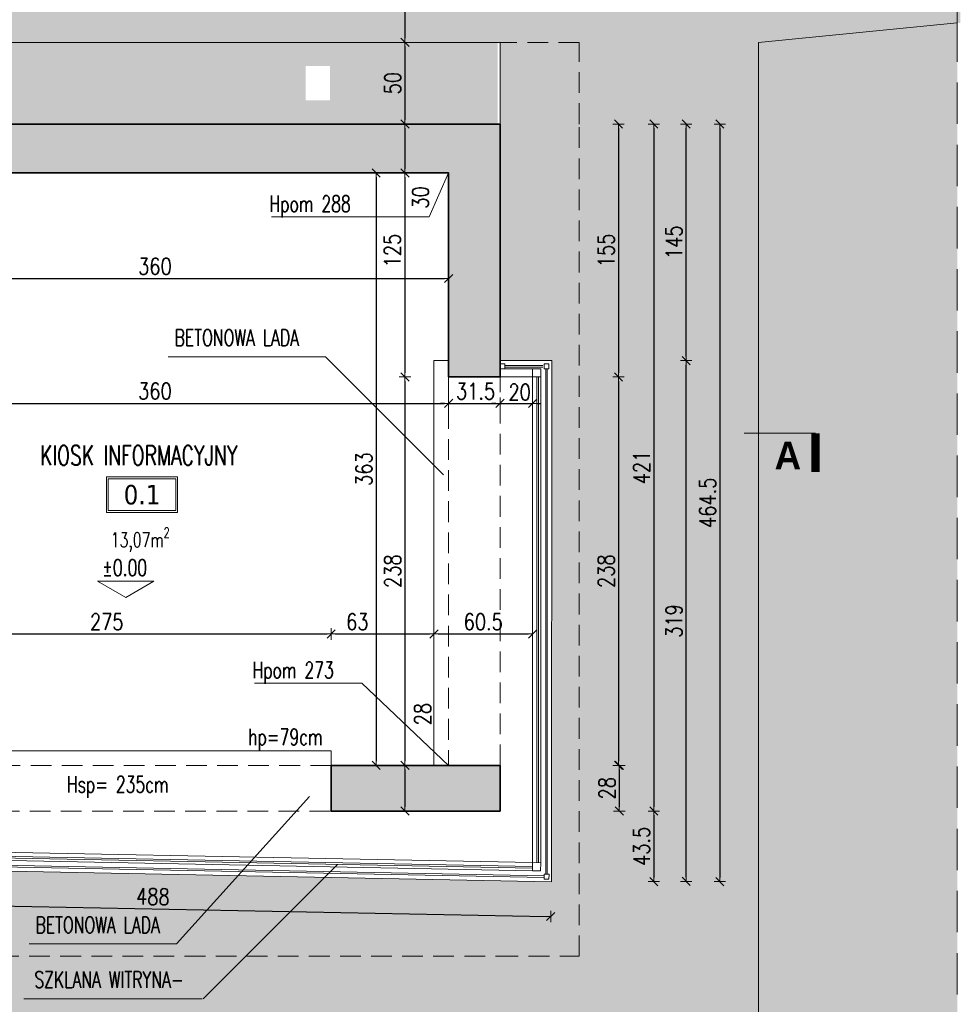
# Model space of a CAD drawing. Header units: millimetres. Extents: x 14400 to 93787, y -21104 to 39413.
# Tile 92 of 256: x 23345 to 23922, y 10700 to 11303. Entities that reach past the tile are written whole.
import ezdxf
from ezdxf.enums import TextEntityAlignment as Align

# ---------------------------------------------------------------- set-up
doc = ezdxf.new("R2010")
doc.units = ezdxf.units.MM
doc.linetypes.add('HIDDEN', pattern=[9.525, 6.35, -3.175])
for name, color, linetype, lineweight in [('!MODUS_HATCH_ŚCIANA', 254, 'Continuous', 9), ('!MODUS_OPIS', 3, 'Continuous', 13), ('__MODUS_ŚCIANY', 2, 'Continuous', 35), ('_MODUS_NAW_ISTN.', 3, 'Continuous', 5), ('Hatch', 4, 'Continuous', 5), ('Okna', 3, 'Continuous', 13), ('Opis', 8, 'Continuous', 13), ('Opis_pom', 9, 'Continuous', 18), ('Trawa hatch 250', 83, 'Continuous', 9), ('Widok', 1, 'Continuous', 15), ('WYMIAROWANIE', 1, 'Continuous', 18)]:
    doc.layers.add(name, color=color, linetype=linetype, lineweight=lineweight)
doc.layers.add('ZAKRES OPRACOWANIA', color=7, linetype='HIDDEN', lineweight=20, true_color=0xff38ff)
doc.styles.add('ARCHETYP', font='romans.shx', dxfattribs={"height": 15})
doc.styles.add('ARIAL', font='tahoma.ttf')
doc.styles.add('STYLE10', font='arialbd.ttf')
doc.styles.add('TXT', font='simplex.shx', dxfattribs={"width": 0.8})
doc.dimstyles.new('DIM50', dxfattribs={"dimscale": 5, "dimtxt": 2, "dimasz": 0.5, "dimexe": 0, "dimexo": 0, "dimgap": 0.5, "dimtad": 1, "dimdec": 4, "dimrnd": 0.5, "dimdsep": 46, "dimtxsty": 'TXT', "dimblk1": 'TICK1', "dimblk2": 'TICK1', "dimsah": 1, "dimcen": 0, "dimse1": 1, "dimse2": 1, "dimclrd": 1, "dimclre": 7, "dimclrt": 9, "dimadec": 0, "dimazin": 0, "dimtfac": 1, "dimtdec": 4, "dimtmove": 2, "dimatfit": 3, "dimldrblk": 'TICK1', "dimfxl": 1, "dimtolj": 1, "dimarcsym": 0})

# ---------------------------------------------------------------- blocks, each defined once
blk = doc.blocks.new('TICK1')
at = {"color": 2}
blk.add_line((-1, -1), (1, 1), dxfattribs=at)
at = {"color": 0}
for p, q in [((0, 0), (-1, 0)), ((0, -1.4), (0, 1.4))]:
    blk.add_line(p, q, dxfattribs=at)
blk = doc.blocks.new('*D2')
at = {"layer": 'DEFPOINTS', "color": 0, "ltscale": 2, "transparency": 16777216}
for p in [(22872.9, 11318.01), (22872.9, 11239.18), (23637.9, 11239.18)]:
    blk.add_point(p, dxfattribs=at)
at = {"layer": 'WYMIAROWANIE', "color": 1, "lineweight": -2, "ltscale": 2, "transparency": 16777216}
blk.add_line((23635.4, 11318.01), (22875.4, 11318.01), dxfattribs=at)
at = {"layer": 'WYMIAROWANIE', "color": 1, "lineweight": -2, "ltscale": 2, "transparency": 16777216, "xscale": 2.5, "yscale": 2.5, "zscale": 2.5, "rotation": 180}
blk.add_blockref('TICK1', (22872.9, 11318.01), dxfattribs=at)
at = {"layer": 'WYMIAROWANIE', "color": 1, "lineweight": -2, "ltscale": 2, "transparency": 16777216, "xscale": 2.5, "yscale": 2.5, "zscale": 2.5}
blk.add_blockref('TICK1', (23637.9, 11318.01), dxfattribs=at)
at = {"layer": 'WYMIAROWANIE', "color": 9, "ltscale": 2, "transparency": 16777216, "insert": (23255.4, 11325.51), "char_height": 10, "attachment_point": 5, "style": 'TXT'}
blk.add_mtext('\\A1;765', dxfattribs=at)
blk = doc.blocks.new('*D4')
at = {"layer": 'DEFPOINTS', "color": 0, "ltscale": 2, "transparency": 16777216}
for p in [(23637.9, 11239.18), (23640.2, 11084.18), (23711.98, 11084.18)]:
    blk.add_point(p, dxfattribs=at)
at = {"layer": 'WYMIAROWANIE', "color": 1, "lineweight": -2, "ltscale": 2, "transparency": 16777216}
blk.add_line((23711.98, 11236.68), (23711.98, 11086.68), dxfattribs=at)
at = {"layer": 'WYMIAROWANIE', "color": 1, "lineweight": -2, "ltscale": 2, "transparency": 16777216, "xscale": 2.5, "yscale": 2.5, "zscale": 2.5}
for p, rotation in [((23711.98, 11239.18), 90), ((23711.98, 11084.18), 270)]:
    blk.add_blockref('TICK1', p, dxfattribs=dict(at, rotation=rotation))
at = {"layer": 'WYMIAROWANIE', "color": 9, "ltscale": 2, "transparency": 16777216, "insert": (23704.48, 11161.68), "char_height": 10, "attachment_point": 5, "rotation": 90, "style": 'TXT'}
blk.add_mtext('\\A1;155', dxfattribs=at)
blk = doc.blocks.new('*D5')
at = {"layer": 'DEFPOINTS', "color": 0, "ltscale": 2, "transparency": 16777216}
for p in [(23640.2, 11084.18), (23639.4, 10846.18), (23711.98, 10846.18)]:
    blk.add_point(p, dxfattribs=at)
at = {"layer": 'WYMIAROWANIE', "color": 1, "lineweight": -2, "ltscale": 2, "transparency": 16777216}
blk.add_line((23711.98, 11081.68), (23711.98, 10848.68), dxfattribs=at)
at = {"layer": 'WYMIAROWANIE', "color": 1, "lineweight": -2, "ltscale": 2, "transparency": 16777216, "xscale": 2.5, "yscale": 2.5, "zscale": 2.5}
for p, rotation in [((23711.98, 11084.18), 90), ((23711.98, 10846.18), 270)]:
    blk.add_blockref('TICK1', p, dxfattribs=dict(at, rotation=rotation))
at = {"layer": 'WYMIAROWANIE', "color": 9, "ltscale": 2, "transparency": 16777216, "insert": (23704.48, 10965.18), "char_height": 10, "attachment_point": 5, "rotation": 90, "style": 'TXT'}
blk.add_mtext('\\A1;238', dxfattribs=at)
blk = doc.blocks.new('*D6')
at = {"layer": 'DEFPOINTS', "color": 0, "ltscale": 2, "transparency": 16777216}
for p in [(23639.4, 10846.18), (23639.4, 10818.18), (23712.52, 10818.18)]:
    blk.add_point(p, dxfattribs=at)
at = {"layer": 'WYMIAROWANIE', "color": 1, "lineweight": -2, "ltscale": 2, "transparency": 16777216}
blk.add_line((23712.52, 10843.68), (23712.52, 10820.68), dxfattribs=at)
at = {"layer": 'WYMIAROWANIE', "color": 1, "lineweight": -2, "ltscale": 2, "transparency": 16777216, "xscale": 2.5, "yscale": 2.5, "zscale": 2.5}
for p, rotation in [((23712.52, 10846.18), 90), ((23712.52, 10818.18), 270)]:
    blk.add_blockref('TICK1', p, dxfattribs=dict(at, rotation=rotation))
at = {"layer": 'WYMIAROWANIE', "color": 9, "ltscale": 2, "transparency": 16777216, "insert": (23705.02, 10832.18), "char_height": 10, "attachment_point": 5, "rotation": 90, "style": 'TXT'}
blk.add_mtext('\\A1;28', dxfattribs=at)
blk = doc.blocks.new('*D18')
at = {"layer": 'DEFPOINTS', "color": 0, "ltscale": 2, "transparency": 16777216}
for p in [(23582.04, 11409.18), (23581.15, 11289.18), (23582.04, 11289.18)]:
    blk.add_point(p, dxfattribs=at)
at = {"layer": 'WYMIAROWANIE', "color": 1, "lineweight": -2, "ltscale": 2, "transparency": 16777216}
blk.add_line((23581.15, 11406.68), (23581.15, 11291.68), dxfattribs=at)
at = {"layer": 'WYMIAROWANIE', "color": 1, "lineweight": -2, "ltscale": 2, "transparency": 16777216, "xscale": 2.5, "yscale": 2.5, "zscale": 2.5}
for p, rotation in [((23581.15, 11409.18), 90), ((23581.15, 11289.18), 270)]:
    blk.add_blockref('TICK1', p, dxfattribs=dict(at, rotation=rotation))
at = {"layer": 'WYMIAROWANIE', "color": 9, "ltscale": 2, "transparency": 16777216, "insert": (23573.65, 11349.18), "char_height": 10, "attachment_point": 5, "rotation": 90, "style": 'TXT'}
blk.add_mtext('\\A1;120', dxfattribs=at)
blk = doc.blocks.new('*D19')
at = {"layer": 'DEFPOINTS', "color": 0, "ltscale": 2, "transparency": 16777216}
for p in [(23583.32, 11289.18), (23581.15, 11239.18), (23682.49, 11239.18)]:
    blk.add_point(p, dxfattribs=at)
at = {"layer": 'WYMIAROWANIE', "color": 1, "lineweight": -2, "ltscale": 2, "transparency": 16777216}
blk.add_line((23581.15, 11286.68), (23581.15, 11241.68), dxfattribs=at)
at = {"layer": 'WYMIAROWANIE', "color": 1, "lineweight": -2, "ltscale": 2, "transparency": 16777216, "xscale": 2.5, "yscale": 2.5, "zscale": 2.5}
for p, rotation in [((23581.15, 11289.18), 90), ((23581.15, 11239.18), 270)]:
    blk.add_blockref('TICK1', p, dxfattribs=dict(at, rotation=rotation))
at = {"layer": 'WYMIAROWANIE', "color": 9, "ltscale": 2, "transparency": 16777216, "insert": (23573.65, 11264.18), "char_height": 10, "attachment_point": 5, "rotation": 90, "style": 'TXT'}
blk.add_mtext('\\A1;50', dxfattribs=at)
blk = doc.blocks.new('*D23')
at = {"layer": 'DEFPOINTS', "color": 0, "transparency": 16777216}
for p in [(23247.9, 11209.18), (23607.9, 11209.18), (23607.9, 11144.46)]:
    blk.add_point(p, dxfattribs=at)
at = {"layer": 'WYMIAROWANIE', "color": 1, "lineweight": -2, "transparency": 16777216}
blk.add_line((23250.4, 11144.46), (23605.4, 11144.46), dxfattribs=at)
at = {"layer": 'WYMIAROWANIE', "color": 1, "lineweight": -2, "transparency": 16777216, "xscale": 2.5, "yscale": 2.5, "zscale": 2.5, "rotation": 180}
blk.add_blockref('TICK1', (23247.9, 11144.46), dxfattribs=at)
at = {"layer": 'WYMIAROWANIE', "color": 1, "lineweight": -2, "transparency": 16777216, "xscale": 2.5, "yscale": 2.5, "zscale": 2.5}
blk.add_blockref('TICK1', (23607.9, 11144.46), dxfattribs=at)
at = {"layer": 'WYMIAROWANIE', "color": 9, "transparency": 16777216, "insert": (23427.9, 11151.96), "char_height": 10, "attachment_point": 5, "style": 'TXT'}
blk.add_mtext('\\A1;360', dxfattribs=at)
blk = doc.blocks.new('*D27')
at = {"layer": 'DEFPOINTS', "color": 0, "transparency": 16777216}
for p in [(23639.4, 11239.18), (23639.4, 10818.18), (23733.67, 10818.18)]:
    blk.add_point(p, dxfattribs=at)
at = {"layer": 'WYMIAROWANIE', "color": 1, "lineweight": -2, "transparency": 16777216}
blk.add_line((23733.67, 11236.68), (23733.67, 10820.68), dxfattribs=at)
at = {"layer": 'WYMIAROWANIE', "color": 1, "lineweight": -2, "transparency": 16777216, "xscale": 2.5, "yscale": 2.5, "zscale": 2.5}
for p, rotation in [((23733.67, 11239.18), 90), ((23733.67, 10818.18), 270)]:
    blk.add_blockref('TICK1', p, dxfattribs=dict(at, rotation=rotation))
at = {"layer": 'WYMIAROWANIE', "color": 9, "transparency": 16777216, "insert": (23726.17, 11028.68), "char_height": 10, "attachment_point": 5, "rotation": 90, "style": 'TXT'}
blk.add_mtext('\\A1;421', dxfattribs=at)
blk = doc.blocks.new('*D28')
at = {"layer": 'DEFPOINTS', "color": 0, "transparency": 16777216}
for p in [(23639.4, 10818.18), (23670.95, 10774.93), (23733.67, 10774.93)]:
    blk.add_point(p, dxfattribs=at)
at = {"layer": 'WYMIAROWANIE', "color": 1, "lineweight": -2, "transparency": 16777216}
blk.add_line((23733.67, 10815.68), (23733.67, 10777.43), dxfattribs=at)
at = {"layer": 'WYMIAROWANIE', "color": 1, "lineweight": -2, "transparency": 16777216, "xscale": 2.5, "yscale": 2.5, "zscale": 2.5}
for p, rotation in [((23733.67, 10818.18), 90), ((23733.67, 10774.93), 270)]:
    blk.add_blockref('TICK1', p, dxfattribs=dict(at, rotation=rotation))
at = {"layer": 'WYMIAROWANIE', "color": 9, "transparency": 16777216, "insert": (23726.17, 10796.55), "char_height": 10, "attachment_point": 5, "rotation": 90, "style": 'TXT'}
blk.add_mtext('\\A1;43.5', dxfattribs=at)
blk = doc.blocks.new('*D29')
at = {"layer": 'DEFPOINTS', "color": 0, "transparency": 16777216}
for p in [(23671.2, 11094.18), (23753.55, 11094.18), (23670.95, 10775.12)]:
    blk.add_point(p, dxfattribs=at)
at = {"layer": 'WYMIAROWANIE', "color": 1, "lineweight": -2, "transparency": 16777216}
blk.add_line((23753.55, 10777.62), (23753.55, 11091.68), dxfattribs=at)
at = {"layer": 'WYMIAROWANIE', "color": 1, "lineweight": -2, "transparency": 16777216, "xscale": 2.5, "yscale": 2.5, "zscale": 2.5}
for p, rotation in [((23753.55, 11094.18), 90), ((23753.55, 10775.12), 270)]:
    blk.add_blockref('TICK1', p, dxfattribs=dict(at, rotation=rotation))
at = {"layer": 'WYMIAROWANIE', "color": 9, "transparency": 16777216, "insert": (23746.05, 10934.65), "char_height": 10, "attachment_point": 5, "rotation": 90, "style": 'TXT'}
blk.add_mtext('\\A1;319', dxfattribs=at)
blk = doc.blocks.new('*D30')
at = {"layer": 'DEFPOINTS', "color": 0, "transparency": 16777216}
for p in [(23637.9, 11239.18), (23753.55, 11239.18), (23671.2, 11094.18)]:
    blk.add_point(p, dxfattribs=at)
at = {"layer": 'WYMIAROWANIE', "color": 1, "lineweight": -2, "transparency": 16777216}
blk.add_line((23753.55, 11096.68), (23753.55, 11236.68), dxfattribs=at)
at = {"layer": 'WYMIAROWANIE', "color": 1, "lineweight": -2, "transparency": 16777216, "xscale": 2.5, "yscale": 2.5, "zscale": 2.5}
for p, rotation in [((23753.55, 11239.18), 90), ((23753.55, 11094.18), 270)]:
    blk.add_blockref('TICK1', p, dxfattribs=dict(at, rotation=rotation))
at = {"layer": 'WYMIAROWANIE', "color": 9, "transparency": 16777216, "insert": (23746.05, 11166.68), "char_height": 10, "attachment_point": 5, "rotation": 90, "style": 'TXT'}
blk.add_mtext('\\A1;145', dxfattribs=at)
blk = doc.blocks.new('*D31')
at = {"layer": 'DEFPOINTS', "color": 0, "transparency": 16777216}
for p in [(23639.4, 11239.18), (23670.95, 10774.93), (23774.16, 10774.93)]:
    blk.add_point(p, dxfattribs=at)
at = {"layer": 'WYMIAROWANIE', "color": 1, "lineweight": -2, "transparency": 16777216}
blk.add_line((23774.16, 11236.68), (23774.16, 10777.43), dxfattribs=at)
at = {"layer": 'WYMIAROWANIE', "color": 1, "lineweight": -2, "transparency": 16777216, "xscale": 2.5, "yscale": 2.5, "zscale": 2.5}
for p, rotation in [((23774.16, 11239.18), 90), ((23774.16, 10774.93), 270)]:
    blk.add_blockref('TICK1', p, dxfattribs=dict(at, rotation=rotation))
at = {"layer": 'WYMIAROWANIE', "color": 9, "transparency": 16777216, "insert": (23766.66, 11007.05), "char_height": 10, "attachment_point": 5, "rotation": 90, "style": 'TXT'}
blk.add_mtext('\\A1;464.5', dxfattribs=at)
blk = doc.blocks.new('*D32')
at = {"layer": 'DEFPOINTS', "color": 0, "transparency": 16777216}
for p in [(23683.99, 11239.18), (23581.15, 11209.18), (23652.49, 11209.18)]:
    blk.add_point(p, dxfattribs=at)
at = {"layer": 'WYMIAROWANIE', "color": 1, "lineweight": -2, "transparency": 16777216}
blk.add_line((23581.15, 11236.68), (23581.15, 11211.68), dxfattribs=at)
at = {"layer": 'WYMIAROWANIE', "color": 1, "lineweight": -2, "transparency": 16777216, "xscale": 2.5, "yscale": 2.5, "zscale": 2.5}
for p, rotation in [((23581.15, 11239.18), 90), ((23581.15, 11209.18), 270)]:
    blk.add_blockref('TICK1', p, dxfattribs=dict(at, rotation=rotation))
at = {"layer": 'WYMIAROWANIE', "color": 9, "transparency": 16777216, "insert": (23590.67, 11194.15), "char_height": 10, "attachment_point": 5, "rotation": 90, "style": 'TXT'}
blk.add_mtext('\\A1;30', dxfattribs=at)
blk = doc.blocks.new('*D33')
at = {"layer": 'DEFPOINTS', "color": 0, "transparency": 16777216}
for p in [(23652.49, 11209.18), (23581.15, 11084.18), (23652.49, 11084.18)]:
    blk.add_point(p, dxfattribs=at)
at = {"layer": 'WYMIAROWANIE', "color": 1, "lineweight": -2, "transparency": 16777216}
blk.add_line((23581.15, 11206.68), (23581.15, 11086.68), dxfattribs=at)
at = {"layer": 'WYMIAROWANIE', "color": 1, "lineweight": -2, "transparency": 16777216, "xscale": 2.5, "yscale": 2.5, "zscale": 2.5}
for p, rotation in [((23581.15, 11209.18), 90), ((23581.15, 11084.18), 270)]:
    blk.add_blockref('TICK1', p, dxfattribs=dict(at, rotation=rotation))
at = {"layer": 'WYMIAROWANIE', "color": 9, "transparency": 16777216, "insert": (23573.42, 11161.59), "char_height": 10, "attachment_point": 5, "rotation": 90, "style": 'TXT'}
blk.add_mtext('\\A1;125', dxfattribs=at)
blk = doc.blocks.new('*D34')
at = {"layer": 'DEFPOINTS', "color": 0, "transparency": 16777216}
for p in [(23652.49, 11084.18), (23581.15, 10846.18), (23643.49, 10846.18)]:
    blk.add_point(p, dxfattribs=at)
at = {"layer": 'WYMIAROWANIE', "color": 1, "lineweight": -2, "transparency": 16777216}
blk.add_line((23581.15, 11081.68), (23581.15, 10848.68), dxfattribs=at)
at = {"layer": 'WYMIAROWANIE', "color": 1, "lineweight": -2, "transparency": 16777216, "xscale": 2.5, "yscale": 2.5, "zscale": 2.5}
for p, rotation in [((23581.15, 11084.18), 90), ((23581.15, 10846.18), 270)]:
    blk.add_blockref('TICK1', p, dxfattribs=dict(at, rotation=rotation))
at = {"layer": 'WYMIAROWANIE', "color": 9, "transparency": 16777216, "insert": (23573.65, 10965.18), "char_height": 10, "attachment_point": 5, "rotation": 90, "style": 'TXT'}
blk.add_mtext('\\A1;238', dxfattribs=at)
blk = doc.blocks.new('*D35')
at = {"layer": 'DEFPOINTS', "color": 0, "transparency": 16777216}
for p in [(23643.49, 10846.18), (23581.15, 10818.18), (23581.44, 10818.18)]:
    blk.add_point(p, dxfattribs=at)
at = {"layer": 'WYMIAROWANIE', "color": 1, "lineweight": -2, "transparency": 16777216}
blk.add_line((23581.15, 10843.68), (23581.15, 10820.68), dxfattribs=at)
at = {"layer": 'WYMIAROWANIE', "color": 1, "lineweight": -2, "transparency": 16777216, "xscale": 2.5, "yscale": 2.5, "zscale": 2.5}
for p, rotation in [((23581.15, 10846.18), 90), ((23581.15, 10818.18), 270)]:
    blk.add_blockref('TICK1', p, dxfattribs=dict(at, rotation=rotation))
at = {"layer": 'WYMIAROWANIE', "color": 9, "transparency": 16777216, "insert": (23592.01, 10877.58), "char_height": 10, "attachment_point": 5, "rotation": 90, "style": 'TXT'}
blk.add_mtext('\\A1;28', dxfattribs=at)
blk = doc.blocks.new('*D36')
at = {"layer": 'DEFPOINTS', "color": 0, "transparency": 16777216}
for p in [(23607.9, 11209.18), (23563.51, 10846.18), (23607.9, 10846.18)]:
    blk.add_point(p, dxfattribs=at)
at = {"layer": 'WYMIAROWANIE', "color": 1, "lineweight": -2, "transparency": 16777216}
blk.add_line((23563.51, 11206.68), (23563.51, 10848.68), dxfattribs=at)
at = {"layer": 'WYMIAROWANIE', "color": 1, "lineweight": -2, "transparency": 16777216, "xscale": 2.5, "yscale": 2.5, "zscale": 2.5}
for p, rotation in [((23563.51, 11209.18), 90), ((23563.51, 10846.18), 270)]:
    blk.add_blockref('TICK1', p, dxfattribs=dict(at, rotation=rotation))
at = {"layer": 'WYMIAROWANIE', "color": 9, "transparency": 16777216, "insert": (23556.01, 11027.68), "char_height": 10, "attachment_point": 5, "rotation": 90, "style": 'TXT'}
blk.add_mtext('\\A1;363', dxfattribs=at)
blk = doc.blocks.new('*D38')
at = {"layer": 'DEFPOINTS', "color": 0, "transparency": 16777216}
for p in [(23607.9, 11080.86), (23247.9, 11068.01), (23607.9, 11068.01)]:
    blk.add_point(p, dxfattribs=at)
at = {"layer": 'WYMIAROWANIE', "color": 1, "lineweight": -2, "transparency": 16777216}
blk.add_line((23250.4, 11068.01), (23605.4, 11068.01), dxfattribs=at)
at = {"layer": 'WYMIAROWANIE', "color": 1, "lineweight": -2, "transparency": 16777216, "xscale": 2.5, "yscale": 2.5, "zscale": 2.5, "rotation": 180}
blk.add_blockref('TICK1', (23247.9, 11068.01), dxfattribs=at)
at = {"layer": 'WYMIAROWANIE', "color": 1, "lineweight": -2, "transparency": 16777216, "xscale": 2.5, "yscale": 2.5, "zscale": 2.5}
blk.add_blockref('TICK1', (23607.9, 11068.01), dxfattribs=at)
at = {"layer": 'WYMIAROWANIE', "color": 9, "transparency": 16777216, "insert": (23427.9, 11075.51), "char_height": 10, "attachment_point": 5, "style": 'TXT'}
blk.add_mtext('\\A1;360', dxfattribs=at)
blk = doc.blocks.new('*D39')
at = {"layer": 'DEFPOINTS', "color": 0, "transparency": 16777216}
for p in [(23607.9, 11080.86), (23639.4, 11080.86), (23639.4, 11068.01)]:
    blk.add_point(p, dxfattribs=at)
at = {"layer": 'WYMIAROWANIE', "color": 1, "lineweight": -2, "transparency": 16777216}
for p, q in [((23605.4, 11068.01), (23602.9, 11068.01)), ((23607.9, 11068.01), (23639.4, 11068.01)), ((23641.9, 11068.01), (23644.4, 11068.01))]:
    blk.add_line(p, q, dxfattribs=at)
at = {"layer": 'WYMIAROWANIE', "color": 1, "lineweight": -2, "transparency": 16777216, "xscale": 2.5, "yscale": 2.5, "zscale": 2.5}
blk.add_blockref('TICK1', (23607.9, 11068.01), dxfattribs=at)
at = {"layer": 'WYMIAROWANIE', "color": 1, "lineweight": -2, "transparency": 16777216, "xscale": 2.5, "yscale": 2.5, "zscale": 2.5, "rotation": 180}
blk.add_blockref('TICK1', (23639.4, 11068.01), dxfattribs=at)
at = {"layer": 'WYMIAROWANIE', "color": 9, "transparency": 16777216, "insert": (23624.44, 11075.47), "char_height": 10, "attachment_point": 5, "style": 'TXT'}
blk.add_mtext('\\A1;31.5', dxfattribs=at)
blk = doc.blocks.new('*D40')
at = {"layer": 'DEFPOINTS', "color": 0, "transparency": 16777216}
for p in [(23639.4, 11080.86), (23659.4, 11080.86), (23659.4, 11068.01)]:
    blk.add_point(p, dxfattribs=at)
at = {"layer": 'WYMIAROWANIE', "color": 1, "lineweight": -2, "transparency": 16777216}
for p, q in [((23636.9, 11068.01), (23634.4, 11068.01)), ((23639.4, 11068.01), (23659.4, 11068.01)), ((23661.9, 11068.01), (23664.4, 11068.01))]:
    blk.add_line(p, q, dxfattribs=at)
at = {"layer": 'WYMIAROWANIE', "color": 1, "lineweight": -2, "transparency": 16777216, "xscale": 2.5, "yscale": 2.5, "zscale": 2.5}
blk.add_blockref('TICK1', (23639.4, 11068.01), dxfattribs=at)
at = {"layer": 'WYMIAROWANIE', "color": 1, "lineweight": -2, "transparency": 16777216, "xscale": 2.5, "yscale": 2.5, "zscale": 2.5, "rotation": 180}
blk.add_blockref('TICK1', (23659.4, 11068.01), dxfattribs=at)
at = {"layer": 'WYMIAROWANIE', "color": 9, "transparency": 16777216, "insert": (23651.44, 11074.92), "char_height": 10, "attachment_point": 5, "style": 'TXT'}
blk.add_mtext('\\A1;20', dxfattribs=at)
blk = doc.blocks.new('*D46')
at = {"layer": 'DEFPOINTS', "color": 0, "transparency": 16777216}
for p in [(23535.9, 10926.7), (23260.9, 10918.33), (23535.9, 10855.18)]:
    blk.add_point(p, dxfattribs=at)
at = {"layer": 'WYMIAROWANIE', "color": 1, "lineweight": -2, "transparency": 16777216}
blk.add_line((23263.4, 10926.7), (23533.4, 10926.7), dxfattribs=at)
at = {"layer": 'WYMIAROWANIE', "color": 1, "lineweight": -2, "transparency": 16777216, "xscale": 2.5, "yscale": 2.5, "zscale": 2.5, "rotation": 180}
blk.add_blockref('TICK1', (23260.9, 10926.7), dxfattribs=at)
at = {"layer": 'WYMIAROWANIE', "color": 1, "lineweight": -2, "transparency": 16777216, "xscale": 2.5, "yscale": 2.5, "zscale": 2.5}
blk.add_blockref('TICK1', (23535.9, 10926.7), dxfattribs=at)
at = {"layer": 'WYMIAROWANIE', "color": 9, "transparency": 16777216, "insert": (23398.4, 10934.2), "char_height": 10, "attachment_point": 5, "style": 'TXT'}
blk.add_mtext('\\A1;275', dxfattribs=at)
blk = doc.blocks.new('*D47')
at = {"layer": 'DEFPOINTS', "color": 0, "transparency": 16777216}
for p in [(23598.9, 11094.18), (23598.9, 10926.7), (23535.9, 10855.18)]:
    blk.add_point(p, dxfattribs=at)
at = {"layer": 'WYMIAROWANIE', "color": 1, "lineweight": -2, "transparency": 16777216}
blk.add_line((23538.4, 10926.7), (23596.4, 10926.7), dxfattribs=at)
at = {"layer": 'WYMIAROWANIE', "color": 1, "lineweight": -2, "transparency": 16777216, "xscale": 2.5, "yscale": 2.5, "zscale": 2.5, "rotation": 180}
blk.add_blockref('TICK1', (23535.9, 10926.7), dxfattribs=at)
at = {"layer": 'WYMIAROWANIE', "color": 1, "lineweight": -2, "transparency": 16777216, "xscale": 2.5, "yscale": 2.5, "zscale": 2.5}
blk.add_blockref('TICK1', (23598.9, 10926.7), dxfattribs=at)
at = {"layer": 'WYMIAROWANIE', "color": 9, "transparency": 16777216, "insert": (23551.96, 10934.2), "char_height": 10, "attachment_point": 5, "style": 'TXT'}
blk.add_mtext('\\A1;63', dxfattribs=at)
blk = doc.blocks.new('*D48')
at = {"layer": 'DEFPOINTS', "color": 0, "transparency": 16777216}
for p in [(23598.9, 11094.18), (23659.4, 10926.7), (23659.4, 10845)]:
    blk.add_point(p, dxfattribs=at)
at = {"layer": 'WYMIAROWANIE', "color": 1, "lineweight": -2, "transparency": 16777216}
blk.add_line((23601.4, 10926.7), (23656.9, 10926.7), dxfattribs=at)
at = {"layer": 'WYMIAROWANIE', "color": 1, "lineweight": -2, "transparency": 16777216, "xscale": 2.5, "yscale": 2.5, "zscale": 2.5, "rotation": 180}
blk.add_blockref('TICK1', (23598.9, 10926.7), dxfattribs=at)
at = {"layer": 'WYMIAROWANIE', "color": 1, "lineweight": -2, "transparency": 16777216, "xscale": 2.5, "yscale": 2.5, "zscale": 2.5}
blk.add_blockref('TICK1', (23659.4, 10926.7), dxfattribs=at)
at = {"layer": 'WYMIAROWANIE', "color": 9, "transparency": 16777216, "insert": (23629.15, 10934.2), "char_height": 10, "attachment_point": 5, "style": 'TXT'}
blk.add_mtext('\\A1;60.5', dxfattribs=at)
blk = doc.blocks.new('*D51')
at = {"layer": 'DEFPOINTS', "color": 0, "transparency": 16777216}
for p in [(23217.91, 10818.18), (23639.4, 10818.18), (23639.4, 10648.92)]:
    blk.add_point(p, dxfattribs=at)
at = {"layer": 'WYMIAROWANIE', "color": 1, "lineweight": -2, "transparency": 16777216}
blk.add_line((23220.41, 10648.92), (23636.9, 10648.92), dxfattribs=at)
at = {"layer": 'WYMIAROWANIE', "color": 1, "lineweight": -2, "transparency": 16777216, "xscale": 2.5, "yscale": 2.5, "zscale": 2.5, "rotation": 180}
blk.add_blockref('TICK1', (23217.91, 10648.92), dxfattribs=at)
at = {"layer": 'WYMIAROWANIE', "color": 1, "lineweight": -2, "transparency": 16777216, "xscale": 2.5, "yscale": 2.5, "zscale": 2.5}
blk.add_blockref('TICK1', (23639.4, 10648.92), dxfattribs=at)
at = {"layer": 'WYMIAROWANIE', "color": 9, "transparency": 16777216, "insert": (23428.65, 10656.42), "char_height": 10, "attachment_point": 5, "style": 'TXT'}
blk.add_mtext('\\A1;421.5', dxfattribs=at)
blk = doc.blocks.new('*D55')
at = {"layer": 'DEFPOINTS', "color": 0, "transparency": 16777216}
for p in [(23182.9, 10784.44), (23670.95, 10774.93), (23670.53, 10753.53)]:
    blk.add_point(p, dxfattribs=at)
at = {"layer": 'WYMIAROWANIE', "color": 1, "lineweight": -2, "transparency": 16777216}
blk.add_line((23184.98, 10762.99), (23668.03, 10753.58), dxfattribs=at)
at = {"layer": 'WYMIAROWANIE', "color": 1, "lineweight": -2, "transparency": 16777216, "xscale": 2.5, "yscale": 2.5, "zscale": 2.5}
for p, rotation in [((23182.48, 10763.04), 178.8829441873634), ((23670.53, 10753.53), 358.8829441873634)]:
    blk.add_blockref('TICK1', p, dxfattribs=dict(at, rotation=rotation))
at = {"layer": 'WYMIAROWANIE', "color": 9, "transparency": 16777216, "insert": (23426.65, 10765.78), "char_height": 10, "attachment_point": 5, "rotation": 358.88294, "style": 'TXT'}
blk.add_mtext('\\A1;488', dxfattribs=at)

msp = doc.modelspace()

# ---------------------------------------------------------------- hatches: boundary and pattern name
at = {"layer": '!MODUS_HATCH_ŚCIANA', "ltscale": 2}
h = msp.add_hatch(color=256, dxfattribs=at)
h.dxf.hatch_style = 1
h.paths.add_polyline_path([(23247.90184, 10939.17611), (23217.90184, 10939.17611), (23217.90184, 10924.66309), (23217.90184, 10818.17611), (23247.90184, 10818.17611)])
h.paths.add_polyline_path([(23217.90184, 11239.17611), (22872.90184, 11239.17611), (22872.90184, 11231.47317), (22872.94782, 11221.29079), (22872.90184, 11221.29058), (22872.90184, 11212.17611), (23217.90184, 11212.17611)])
h.paths.add_polyline_path([(23247.90184, 11209.17611), (23607.90184, 11209.17611), (23607.90184, 11084.17611), (23639.40184, 11084.17611), (23639.40184, 11239.17611), (23217.90184, 11239.17611), (23217.90184, 11027.17611), (23247.90184, 11027.17611)])
h.paths.add_polyline_path([(23639.31267, 10846.17611), (23535.90184, 10846.17611), (23535.90184, 10818.17611), (23639.40183, 10818.18089)])
h.paths.add_polyline_path([(22607.90184, 11441.83077), (22567.90184, 11441.83077), (22567.90184, 10729.17611), (22607.90184, 10729.17611)])
at = {"layer": 'Hatch', "ltscale": 2, "transparency": 33554559}
h = msp.add_hatch(dxfattribs=at)
h.set_pattern_fill('AR-CONC', color=4, scale=0.1)
h.set_pattern_definition([(50, (0, 172.989), (18.218467, -1.5939086), [1.905, -20.955]), (355, (0, 172.989), (-3.524342, 19.105685), [1.524, -16.764058]), (100.451445, (1.518, 172.856), (14.694125, 17.511775), [1.619001, -17.809024]), (46.1842, (0, 178.07), (27.107904, -4.204233), [2.8575, -31.4325]), (96.63556, (2.26, 177.72), (23.740413, 24.742612), [2.428502, -26.71356]), (351.18415, (0, 178.07), (23.740413, 24.742612), [2.285997, -25.145973]), (21, (2.54, 176.799), (15.161439, -10.22652), [1.905, -20.955]), (326, (2.54, 176.799), (6.180203, 18.418797), [1.524, -16.764]), (71.451445, (3.803, 175.947), (21.341642, 8.192277), [1.619001, -17.808994]), (37.5, (0, 172.989), (0.3088603, 8.4555039), [0, -16.5608, 0, -17.018, 0, -16.8275]), (7.5, (0, 172.989), (6.6819663, 10.0180575), [0, -9.7028, 0, -16.1798, 0, -6.4135]), (327.5, (-5.664, 172.989), (13.5590595, -0.5728744), [0, -6.35, 0, -19.812, 0, -26.289]), (317.5, (-8.204, 172.989), (14.812918, 2.542649), [0, -8.255, 0, -13.1572, 0, -18.669])])
h.paths.add_polyline_path([(23182.90184, 10784.44135), (23182.90184, 10918.32824), (23217.90184, 10918.32824), (23217.90184, 10924.66309), (23134.90184, 10924.66309), (23134.90184, 11047.66309), (23217.90184, 11047.66309), (23217.90184, 11212.17611), (22872.90184, 11212.17611), (22872.90184, 11239.17611), (22945.90184, 11239.17611), (22945.90184, 11289.17611), (23639.40184, 11289.17611), (23639.40184, 11094.17611), (23671.2048, 11094.17611), (23670.94642, 10774.92508)], flags=16)
h.paths.add_polyline_path([(22892.90184, 10819.17611), (22871.90184, 10819.17611), (22871.90184, 10840.17611), (22892.90184, 10840.17611)], flags=16)
h.paths.add_polyline_path([(22945.90184, 11441.83077), (22607.90184, 11441.83077), (22607.90184, 11230.82494), (22619.3207, 11230.87649), (22619.37224, 11219.46171), (22620.4527, 10990.77677), (22614.95502, 10990.27323), (22613.8723, 11219.43687), (22607.8777, 11219.40981), (22607.90184, 10699.17611), (22490.301, 10699.17611), (22490.301, 10469.17611), (22607.90184, 10469.17611), (22608.87009, 10362.89543), (22828.62954, 10362.89543), (22868.55493, 10469.17611), (23797.90184, 10469.17611), (23797.90184, 11289.17611), (23921.51832, 11301.15901), (23921.51832, 11421.15901), (23797.90184, 11409.17611), (22945.90184, 11409.17611)])
at = {"layer": 'Trawa hatch 250', "ltscale": 2}
h = msp.add_hatch(dxfattribs=at)
h.set_pattern_fill('GRASS', color=256, scale=0.5)
h.paths.add_polyline_path([(23637.90184, 11289.17611), (22945.90184, 11289.17611), (22945.90184, 11239.17611), (23217.90184, 11239.17611), (23637.90184, 11239.17611)], flags=17)
h.paths.add_polyline_path([(23919.60984, 11300.97401), (23797.90184, 11289.17611), (23797.90184, 11239.17611), (23797.90184, 10469.17611), (22868.55493, 10469.17611), (22828.62954, 10362.89543), (23919.60984, 10362.89543)])
h.paths.add_polyline_path([(23919.60984, 11441.83077), (22955.90184, 11441.83077), (22955.90184, 11409.17611), (23797.90184, 11409.17611), (23919.60984, 11420.97401)])
h.paths.add_polyline_path([(23535.27579, 11253.58088), (23535.27579, 11274.77135), (23520.27579, 11274.77135), (23520.27579, 11253.58088)], flags=16)

# ---------------------------------------------------------------- linework, layer by layer
at = {"layer": '!MODUS_OPIS'}
msp.add_lwpolyline([(23832.76748, 11049.64873), (23789.01748, 11049.64873)], dxfattribs=at)
at = {"layer": '!MODUS_OPIS', "const_width": 5}
msp.add_lwpolyline([(23832.76748, 11049.64873), (23832.76748, 11025.87071)], dxfattribs=at)
at = {"layer": '!MODUS_OPIS'}
msp.add_lwpolyline([(23410.00284, 10949.06648), (23427.32335, 10959.06648), (23392.68233, 10959.06648)], close=True, dxfattribs=at)
at = {"layer": '__MODUS_ŚCIANY'}
for points in [[(23639.40184, 11094.17611), (23639.40184, 11239.17611), (23217.90184, 11239.17611), (23217.90184, 11027.17611), (23247.90184, 11027.17611), (23247.90184, 11209.17611), (23607.90184, 11209.17611), (23607.90184, 11094.17611)], [(23639.40184, 10818.17611), (23535.90184, 10818.17611), (23535.90184, 10846.17611), (23639.40184, 10846.17611), (23639.40184, 10818.17611)]]:
    msp.add_lwpolyline(points, dxfattribs=at)
at = {"layer": '__MODUS_ŚCIANY', "ltscale": 2}
msp.add_lwpolyline([(23639.40184, 11094.17611), (23639.40184, 11084.17611), (23607.90184, 11084.17611), (23607.90184, 11094.17611)], dxfattribs=at)
at = {"layer": '_MODUS_NAW_ISTN.', "color": 4, "ltscale": 2}
for points in [[(22945.90184, 11441.83077), (22945.90184, 11409.17611), (23797.90184, 11409.17611), (23919.60984, 11421.15901), (23919.60984, 11301.15901), (23797.90184, 11289.17611), (23797.90184, 10469.17611), (22868.55493, 10469.17611), (22828.62954, 10362.89543), (22608.87009, 10362.89543), (22607.90184, 10469.17611), (22490.301, 10469.17611), (22490.301, 10699.17611), (22607.90184, 10699.17611), (22607.90184, 10699.17611), (22607.90184, 11239.17611), (22607.90184, 11441.83077)], [(23797.90184, 11239.17611), (23797.90184, 11289.17611)]]:
    msp.add_lwpolyline(points, dxfattribs=at)
at = {"layer": 'Okna', "ltscale": 2}
for points in [[(23639.40184, 11084.17611), (23664.40184, 11084.17611), (23664.40184, 11089.17611), (23639.40184, 11089.17611)], [(23664.40184, 11084.17611), (23659.40184, 11084.17611), (23659.40184, 11089.17611), (23664.40184, 11089.17611)], [(23664.30437, 10781.55583), (23659.30532, 10781.6533), (23659.4028, 10786.65235), (23664.40184, 10786.55488)]]:
    msp.add_lwpolyline(points, close=True, dxfattribs=at)
for points in [[(23661.90184, 10786.60362), (23661.90184, 11084.17611)], [(23662.90184, 10786.58412), (23662.90184, 11084.17611)], [(23194.33266, 10792.23143), (23659.33479, 10783.16446)], [(23194.35216, 10793.23124), (23659.35428, 10784.16427)]]:
    msp.add_lwpolyline(points, dxfattribs=at)
at = {"layer": 'Opis'}
for points in [[(23607.90184, 11209.17611), (23595.97522, 11182.27213), (23499.42531, 11182.27213)], [(23532.37146, 11096.57924), (23436.09595, 11096.57924)], [(23604.80723, 11024.14348), (23532.37146, 11096.57924)], [(23607.90184, 10846.17611), (23554.71069, 10896.55018), (23489.03141, 10896.55018)], [(23522.7043, 10827.01207), (23441.19123, 10736.75267)], [(23539.81324, 10785.49498), (23457.5398, 10703.22154)], [(23441.19123, 10736.75267), (23350.8211, 10736.75267)], [(23347.59215, 10703.22154), (23456.82141, 10703.22154)]]:
    msp.add_lwpolyline(points, dxfattribs=at)
at = {"layer": 'Opis_pom', "ltscale": 0.7}
for points in [[(23398.23427, 11001.16776), (23441.75427, 11001.16776), (23441.75427, 11022.92776), (23398.23427, 11022.92776)], [(23399.32227, 11002.25576), (23440.66627, 11002.25576), (23440.66627, 11021.83976), (23399.32227, 11021.83976)]]:
    msp.add_lwpolyline(points, close=True, dxfattribs=at)
at = {"layer": 'Widok', "linetype": 'HIDDEN', "ltscale": 2}
for points in [[(22607.90184, 10729.17611), (23637.90184, 10729.17611), (23687.90184, 10729.17611), (23687.90184, 11239.17611), (23687.90184, 11289.17611), (22955.90184, 11289.17611)], [(23607.90184, 11084.17611), (23607.90184, 10846.17611)], [(23639.40184, 10846.17611), (23639.40184, 11084.17611)], [(23535.90184, 10846.17611), (23247.90184, 10846.17611), (23247.90184, 10846.17611)], [(23217.90184, 10818.17611), (23217.90184, 10818.17611), (23535.90184, 10818.17611)]]:
    msp.add_lwpolyline(points, dxfattribs=at)
at = {"layer": 'Widok'}
for points in [[(22945.90184, 11289.17611), (23639.40184, 11289.17611), (23639.40184, 11239.17611)], [(23639.40184, 11094.17611), (23671.2048, 11094.17611), (23670.94642, 10774.92508), (23182.90184, 10784.44135), (23182.90184, 10918.32824), (23217.90184, 10918.32824)], [(23607.90184, 11094.17611), (23598.90184, 11094.17611), (23598.90184, 10846.17611)], [(23247.90184, 10918.32824), (23260.90184, 10918.32824), (23260.90184, 10855.17611), (23535.90184, 10855.17611), (23535.90184, 10846.17611)]]:
    msp.add_lwpolyline(points, dxfattribs=at)
at = {"layer": 'Widok', "ltscale": 2}
for points in [[(23639.40184, 11089.14147), (23642.40184, 11089.14147), (23642.40184, 11092.14147), (23639.40184, 11092.14147), (23639.40184, 11089.14147)], [(23665.59889, 11091.28322), (23642.40184, 11091.28322)], [(23665.59889, 11090.28322), (23642.40184, 11090.28322)], [(23669.40184, 11089.14147), (23666.40184, 11089.14147), (23666.40184, 11092.14147), (23669.40184, 11092.14147), (23669.40184, 11089.14147)], [(23667.40184, 11089.14147), (23667.40184, 10779.49505)], [(23668.40184, 11089.14147), (23668.40184, 10779.47555)], [(23659.40184, 10786.65237), (23659.40184, 11084.17611)], [(23664.40184, 10786.55488), (23664.40184, 11084.17611)], [(23659.40184, 10786.65237), (23659.40184, 11082.11793)], [(23194.40089, 10795.73077), (23659.40302, 10786.6638)], [(23187.44026, 10787.85352), (23666.44141, 10778.51359)], [(23194.30342, 10790.73172), (23659.30554, 10781.66475)], [(23187.42077, 10786.85371), (23666.42191, 10777.51378)], [(23669.46033, 10779.45491), (23666.4609, 10779.5134), (23666.40242, 10776.51397), (23669.40184, 10776.45548), (23669.46033, 10779.45491)]]:
    msp.add_lwpolyline(points, dxfattribs=at)
at = {"layer": 'ZAKRES OPRACOWANIA', "color": 6, "ltscale": 4}
msp.add_lwpolyline([(22490.17893, 10362.89543), (23919.60984, 10362.89543), (23919.60984, 11441.83077), (22490.17893, 11441.83077)], close=True, dxfattribs=at)

# ---------------------------------------------------------------- texts
at = {"layer": '!MODUS_OPIS', "style": 'STYLE10', "width": 0.95}
msp.add_text('A', height=17, rotation=0.00001008, dxfattribs=at).set_placement((23807.66032, 11027.53922))
at = {"layer": '!MODUS_OPIS', "style": 'TXT', "width": 0.7}
msp.add_text('%%P0.00', height=10, dxfattribs=at).set_placement((23409.31759, 10962.31078), align=Align.CENTER)
at = {"layer": 'Opis', "style": 'ARCHETYP', "width": 0.7}
for s, rotation, p in [('Hpom 288', 0.00000004, (23498.1388, 11185.28637)), ('BETONOWA LADA', 0.00000004, (23440.00341, 11103.28007)), ('Hpom 273', 0.00000004, (23487.7449, 10899.56442)), ('hp=79cm', 0.00000004, (23485.12897, 10858.62391)), ('Hsp= 235cm', 0.00000004, (23373.94855, 10829.59296)), ('BETONOWA LADA', 0.00000004, (23354.72856, 10743.4535)), ('SZKLANA WITRYNA-', 359.99999996, (23354.03446, 10709.92237))]:
    msp.add_text(s, height=10, rotation=rotation, dxfattribs=at).set_placement(p)
at = {"layer": 'Opis_pom', "ltscale": 0.7, "style": 'TXT', "width": 0.7}
msp.add_text('KIOSK INFORMACYJNY', height=12, dxfattribs=at).set_placement((23417.97079, 11030.12078), align=Align.CENTER)
at = {"layer": 'Opis_pom', "ltscale": 0.7, "insert": (23388.94962, 10991.91489), "char_height": 9, "attachment_point": 1, "style": 'TXT'}
msp.add_mtext_dynamic_manual_height_columns('\\A1;\\pxqc;{\\W0.7;13,07m\\H0.7x;\\S2^ ;}', width=59.9910642, gutter_width=75, heights=[0], dxfattribs=at)
at = {"layer": 'Opis_pom', "ltscale": 0.7, "style": 'ARIAL'}
msp.add_attdef('0.1', text='', height=11.968, dxfattribs=at).set_placement((23419.99427, 11012.04776), align=Align.MIDDLE_CENTER)

# ---------------------------------------------------------------- dimensions: what is measured, and where the dimension line sits
at = {"layer": 'WYMIAROWANIE', "ltscale": 2}
for base, p1, p2, picture, middle in [((23581.15104, 11289.17611), (23582.03942, 11409.17611), (23582.03942, 11289.17611), '*D18', (23573.65104, 11349.17611)), ((23581.15104, 11239.17611), (23583.32167, 11289.17611), (23682.49484, 11239.17611), '*D19', (23573.65104, 11264.17611)), ((23711.97607, 11084.17611), (23637.90184, 11239.17611), (23640.2048, 11084.17611), '*D4', (23704.47607, 11161.67611)), ((23711.97607, 10846.17611), (23640.2048, 11084.17611), (23639.40184, 10846.17611), '*D5', (23704.47607, 10965.17611)), ((23712.52065, 10818.17611), (23639.40184, 10846.17611), (23639.40184, 10818.17611), '*D6', (23705.02065, 10832.17611))]:
    dim = msp.add_linear_dim(base=base, p1=p1, p2=p2, angle=90, dimstyle='DIM50', dxfattribs=at)
    dim.commit()
    dim.dimension.update_dxf_attribs({"geometry": picture, "text_midpoint": middle})
dim = msp.add_linear_dim(base=(22872.90184, 11318.01253), p1=(23637.90184, 11239.17611), p2=(22872.90184, 11239.17611), dimstyle='DIM50', dxfattribs=at)
dim.commit()
dim.dimension.update_dxf_attribs({"geometry": '*D2', "text_midpoint": (23255.40184, 11325.51253)})
at = {"layer": 'WYMIAROWANIE'}
for base, p1, p2, picture, middle in [((23581.15104, 11209.17611), (23683.99484, 11239.17611), (23652.49484, 11209.17611), '*D32', (23590.67144, 11194.15437)), ((23581.15104, 11084.17611), (23652.49484, 11209.17611), (23652.49484, 11084.17611), '*D33', (23573.4202, 11161.58656)), ((23581.15104, 10818.17611), (23643.49484, 10846.17611), (23581.4368, 10818.17611), '*D35', (23592.00594, 10877.58392))]:
    dim = msp.add_linear_dim(base=base, p1=p1, p2=p2, angle=90, dimstyle='DIM50', dxfattribs=at)
    dim.commit()
    dim.dimension.update_dxf_attribs({"geometry": picture, "text_midpoint": middle, "dimtype": 160})
for base, p1, p2, picture, middle in [((23753.54835, 11239.17611), (23671.2048, 11094.17611), (23637.90184, 11239.17611), '*D30', (23746.04835, 11166.67611)), ((23733.66556, 10818.17611), (23639.40184, 11239.17611), (23639.40184, 10818.17611), '*D27', (23726.16556, 11028.67611)), ((23774.16417, 10774.92508), (23639.40184, 11239.17611), (23670.94642, 10774.92508), '*D31', (23766.66417, 11007.0506)), ((23563.51116, 10846.17611), (23607.90184, 11209.17611), (23607.90184, 10846.17611), '*D36', (23556.01116, 11027.67611)), ((23753.54835, 11094.176115), (23670.946586, 10775.124061), (23671.204804, 11094.176115), '*D29', (23746.04835, 10934.650088)), ((23581.15104, 10846.17611), (23652.49484, 11084.17611), (23643.49484, 10846.17611), '*D34', (23573.65104, 10965.17611)), ((23733.66556, 10774.92508), (23639.40184, 10818.17611), (23670.94642, 10774.92508), '*D28', (23726.16556, 10796.5506))]:
    dim = msp.add_linear_dim(base=base, p1=p1, p2=p2, angle=90, dimstyle='DIM50', dxfattribs=at)
    dim.commit()
    dim.dimension.update_dxf_attribs({"geometry": picture, "text_midpoint": middle})
for base, p1, p2, picture, middle in [((23607.90184, 11144.459), (23247.90184, 11209.17611), (23607.90184, 11209.17611), '*D23', (23427.90184, 11151.959)), ((23659.40184, 10926.69765), (23598.90184, 11094.17611), (23659.40184, 10845.00111), '*D48', (23629.15184, 10934.19765)), ((23607.90184, 11068.01352), (23247.90184, 11068.01352), (23607.90184, 11080.85503), '*D38', (23427.90184, 11075.51352)), ((23535.90184, 10926.69765), (23260.90184, 10918.32824), (23535.90184, 10855.17611), '*D46', (23398.40184, 10934.19765)), ((23639.40184, 10648.92361), (23217.90518, 10818.17613), (23639.40184, 10818.17611), '*D51', (23428.65351, 10656.42361))]:
    dim = msp.add_linear_dim(base=base, p1=p1, p2=p2, dimstyle='DIM50', dxfattribs=at)
    dim.commit()
    dim.dimension.update_dxf_attribs({"geometry": picture, "text_midpoint": middle})
for base, p1, p2, picture, middle in [((23598.90184, 10926.69765), (23535.90184, 10855.17611), (23598.90184, 11094.17611), '*D47', (23551.95634, 10934.19765)), ((23639.40184, 11068.01352), (23607.90184, 11080.85503), (23639.40184, 11080.85503), '*D39', (23624.441, 11075.47056)), ((23659.40184, 11068.01352), (23639.40184, 11080.85503), (23659.40184, 11080.85503), '*D40', (23651.43975, 11074.92424))]:
    dim = msp.add_linear_dim(base=base, p1=p1, p2=p2, dimstyle='DIM50', dxfattribs=at)
    dim.commit()
    dim.dimension.update_dxf_attribs({"geometry": picture, "text_midpoint": middle, "dimtype": 160})
dim = msp.add_aligned_dim(p1=(23182.90184, 10784.44135), p2=(23670.94642, 10774.92508), distance=-21.40255, dimstyle='DIM50', dxfattribs=at)
dim.commit()
dim.dimension.update_dxf_attribs({"geometry": '*D55', "text_midpoint": (23426.6531, 10765.78331)})

doc.saveas('drawing.dxf')
